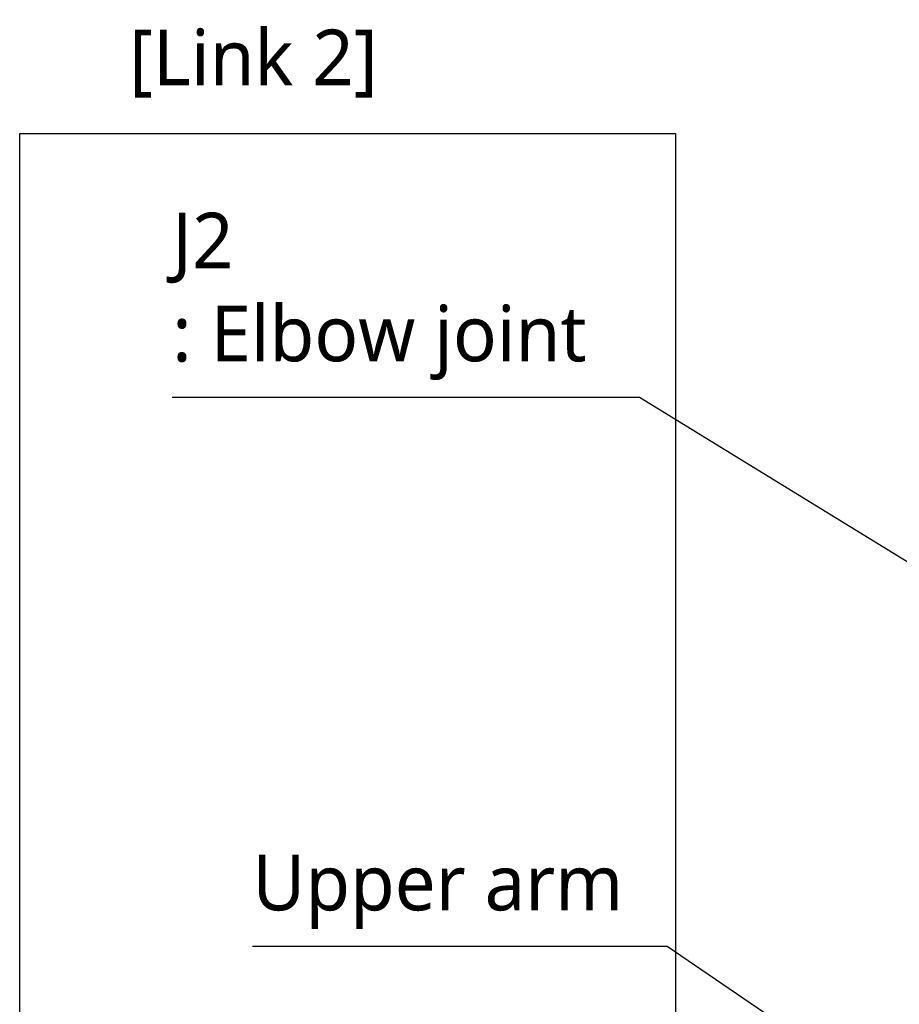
# Model space of a CAD drawing. Header units: millimetres. Extents: x 0 to 4378, y 0 to 2376.
# Tile 93 of 212: x 1179 to 1431, y 1120 to 1403. Entities that reach past the tile are written whole.
import ezdxf

# ---------------------------------------------------------------- set-up
doc = ezdxf.new("R2010")
doc.units = ezdxf.units.MM
doc.header["$LTSCALE"] = 0.2
doc.layers.add('05_Section Line', color=3, linetype='Continuous')
doc.styles.add('Rainbow-5.0 Style', font='malgunsl.ttf')
doc.dimstyles.new('Rainbow-5.0 Style', dxfattribs={"dimtxt": 4, "dimasz": 2.5, "dimexe": 1, "dimexo": 1, "dimgap": 1, "dimtad": 1, "dimdsep": 46, "dimtxsty": 'Rainbow-5.0 Style', "dimcen": 0, "dimclrd": 251, "dimclre": 251, "dimclrt": 7, "dimazin": 3, "dimtp": 0.1, "dimtm": 0.1, "dimtfac": 0.61, "dimtmove": 0, "dimatfit": 3, "dimfxl": 1, "dimlwd": -1, "dimlwe": -1, "dimarcsym": 1})

msp = doc.modelspace()

# ---------------------------------------------------------------- linework, layer by layer
at = {"layer": '05_Section Line'}
msp.add_lwpolyline([(1178.836, 1369.978), (1367.099, 1369.978), (1367.099, 821.779), (1178.836, 821.779)], close=True, dxfattribs=at)

# ---------------------------------------------------------------- texts
at = {"color": 7, "char_height": 16, "attachment_point": 7, "style": 'Rainbow-5.0 Style'}
for s, insert in [('[Link 2]', (1210.224, 1380.221)), ('J2\\P: Elbow joint', (1222.614, 1299.156)), ('Upper arm', (1245.616, 1141.582))]:
    msp.add_mtext(s, dxfattribs=dict(at, insert=insert))

# ---------------------------------------------------------------- leaders
at = {"annotation_type": 0, "has_hookline": 1, "hookline_direction": 1}
for points, text_width in [([(1514.676, 1197.114), (1356.759, 1294.156), (1344.259, 1294.156)], 116.644), ([(1514.668, 1034.342), (1364.718, 1136.582), (1352.218, 1136.582)], 101.602)]:
    msp.add_leader(points, dimstyle='Rainbow-5.0 Style', override={"dimscale": 5, "dimgap": 1, "dimtad": 1}, dxfattribs=dict(at, text_width=text_width))

doc.saveas('drawing.dxf')
